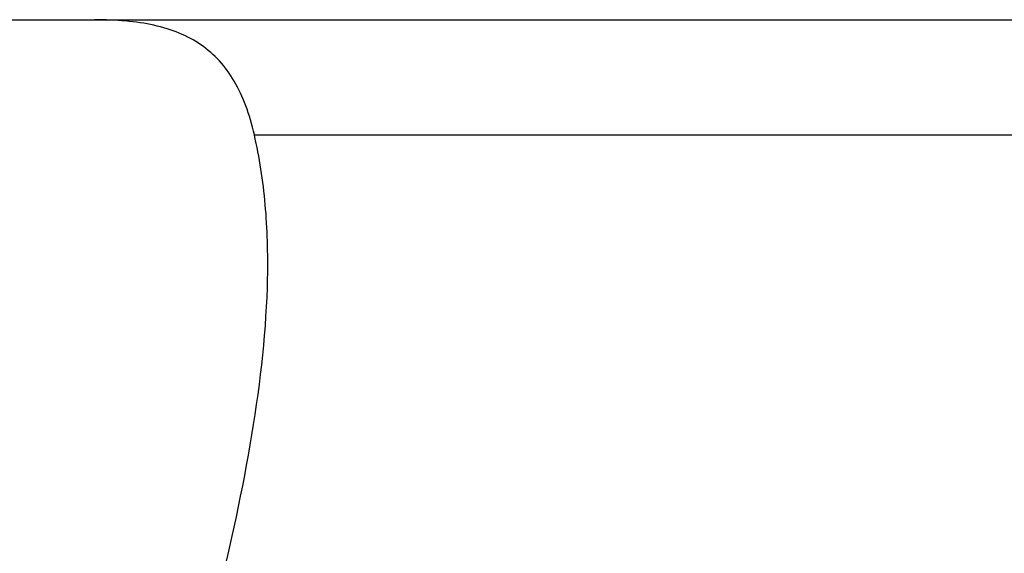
# Model space of a CAD drawing. Header units: millimetres. Extents: x 217 to 551, y -104 to -4.
# Tile 13 of 52: x 436.53 to 445.81, y -66.28 to -61.25. Entities that reach past the tile are written whole.
import ezdxf

# ---------------------------------------------------------------- set-up
doc = ezdxf.new("R2010")
doc.units = ezdxf.units.MM
doc.header["$LTSCALE"] = 0.1
doc.layers.add('OUT', color=3, linetype='CONTINUOUS')

msp = doc.modelspace()

# ---------------------------------------------------------------- linework, layer by layer
at = {"layer": 'OUT', "color": 0}
for p, q in [((411.8638, -61.2495), (499.8638, -61.2495)), ((438.7378, -62.3352), (472.9899, -62.3352))]:
    msp.add_line(p, q, dxfattribs=at)
for points, knots in [([(438.7378, -62.3352), (438.7154, -62.2386), (438.6886, -62.1466), (438.6257, -61.9776), (438.5897, -61.9003), (438.5074, -61.7592), (438.4611, -61.6955), (438.3566, -61.5809), (438.2981, -61.53), (438.1079, -61.3993), (437.9608, -61.34), (437.6226, -61.2647), (437.4346, -61.2495), (437.2315, -61.2495)], [0, 0, 0, 0, 0.125, 0.125, 0.25, 0.25, 0.375, 0.375, 0.5, 0.5, 0.75, 0.75, 1, 1, 1, 1]), ([(436.5261, -75.4495), (436.5261, -75.1378), (436.5379, -74.8222), (436.5835, -74.1991), (436.6171, -73.8905), (436.7448, -72.9727), (436.8657, -72.3713), (437.1458, -71.1837), (437.3054, -70.5954), (437.6287, -69.4499), (437.793, -68.8902), (438.1057, -67.7919), (438.2543, -67.2533), (438.5166, -66.1941), (438.6309, -65.6715), (438.7996, -64.6507), (438.8531, -64.1595), (438.8671, -63.4514), (438.8606, -63.2201), (438.8205, -62.7671), (438.7868, -62.5465), (438.7378, -62.3352)], [0, 0, 0, 0, 0.0625, 0.0625, 0.125, 0.125, 0.25, 0.25, 0.375, 0.375, 0.5, 0.5, 0.625, 0.625, 0.75, 0.75, 0.875, 0.875, 0.9375, 0.9375, 1, 1, 1, 1])]:
    msp.add_open_spline(points, degree=3, knots=knots, dxfattribs=at)

doc.saveas('drawing.dxf')
